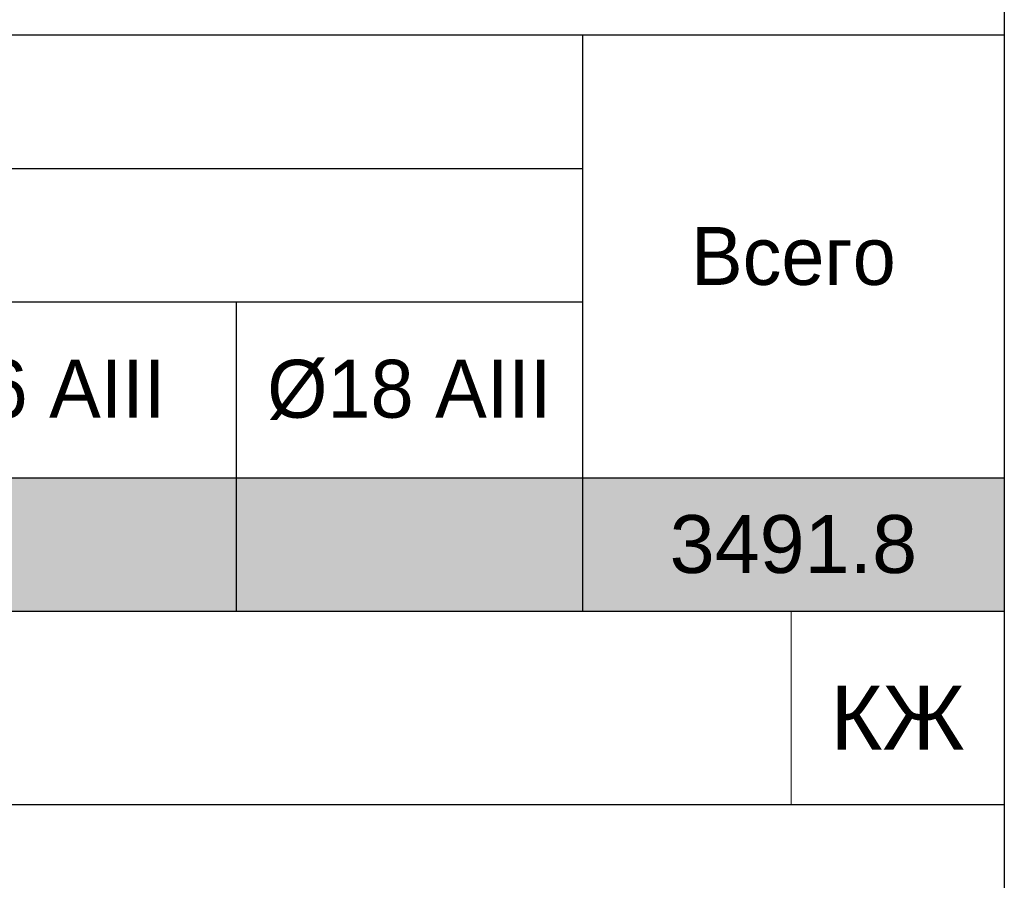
# Model space of a CAD drawing. Header units: millimetres. Extents: x -33345 to 4712671, y -3392 to 121473.
# Tile 135 of 256: x 816711 to 821788, y 49113 to 53552. Entities that reach past the tile are written whole.
import ezdxf

# ---------------------------------------------------------------- set-up
doc = ezdxf.new("R2010")
doc.units = ezdxf.units.MM
doc.layers.add('Lina', color=7, linetype='Continuous', lineweight=20)
doc.styles.get("Standard").update_dxf_attribs({"font": 'arial.ttf'})
doc.styles.add('X-U-RW-01$0$StyleROMANS', font='GOTHIC.TTF')

# ---------------------------------------------------------------- blocks, each defined once
blk = doc.blocks.new('awe4tD')
at = {"layer": 'Lina', "lineweight": 30, "ltscale": 10}
blk.add_lwpolyline([(-44239514.9, 22734877.9), (-44312814.9, 22734877.9), (-44312814.9, 22775877.9), (-44239514.9, 22775877.9)], close=True, dxfattribs=at)
blk = doc.blocks.new('*T1702')
at = {"color": 0, "linetype": 'ByBlock', "lineweight": -2, "transparency": 16777216}
for p, q in [((0, 0), (18500, 0)), ((0, 0), (0, -9403.7)), ((18500, 0), (18500, -9403.7)), ((0, -894.1), (18500, -894.1)), ((1608, -894.1), (1608, -2183.1)), ((5120.2, -894.1), (5120.2, -2183.1)), ((9694.5, -894.1), (9694.5, -2183.1)), ((12343.1, -894.1), (12343.1, -4937.5)), ((14538.5, -894.1), (14538.5, -4937.5)), ((16324.5, -894.1), (16324.5, -4937.5)), ((0, -2183.1), (18500, -2183.1)), ((0, -2871.7), (18500, -2871.7)), ((1608, -2871.7), (1608, -4937.5)), ((5120.2, -2871.7), (5120.2, -4937.5)), ((9694.5, -2871.7), (9694.5, -4937.5)), ((0, -3560.3), (18500, -3560.3)), ((0, -4248.9), (18500, -4248.9)), ((0, -4937.5), (18500, -4937.5)), ((0, -5626.1), (18500, -5626.1)), ((5120.2, -5626.1), (5120.2, -9403.7)), ((5120.2, -6431.3), (18500, -6431.3)), ((16324.5, -6431.3), (16324.5, -9403.7)), ((5120.2, -7119.9), (16324.5, -7119.9)), ((0, -7808.5), (16324.5, -7808.5)), ((9694.5, -7808.5), (9694.5, -9403.7)), ((12343.1, -7808.5), (12343.1, -9403.7)), ((14538.5, -7808.5), (14538.5, -9403.7)), ((0, -8715.1), (18500, -8715.1)), ((0, -9403.7), (18500, -9403.7))]:
    blk.add_line(p, q, dxfattribs=at)
at = {"color": 9, "true_color": 0xc7c8ca, "transparency": 16777216}
for points in [[(5120.2, -8715.1), (5120.2, -9403.7), (9694.5, -8715.1), (9694.5, -9403.7)], [(9694.5, -8715.1), (9694.5, -9403.7), (12343.1, -8715.1), (12343.1, -9403.7)], [(12343.1, -8715.1), (12343.1, -9403.7), (14538.5, -8715.1), (14538.5, -9403.7)], [(14538.5, -8715.1), (14538.5, -9403.7), (16324.5, -8715.1), (16324.5, -9403.7)], [(16324.5, -8715.1), (16324.5, -9403.7), (18500, -8715.1), (18500, -9403.7)]]:
    blk.add_solid(points, dxfattribs=at)
at = {"color": 0, "lineweight": 25, "transparency": 16777216, "attachment_point": 5, "style": 'X-U-RW-01$0$StyleROMANS'}
for s, insert, char_height, width in [('Спецификация материалов {\\C256;нижней и верхней }ФП-1', (9250, -447.1), 298.703, 18497.013), ('Марка поз', (804, -1538.6), 298.7, 1605.055), ('L элемента, м', (11018.8, -1538.6), 298.703, 2645.606), ('Масса   ед, кг', (15431.5, -1538.6), 298.703, 1783.082), ('Обозначение', (3364.1, -1538.6), 298.703, 3509.141), ('Наименование', (7407.4, -1538.6), 298.703, 4571.385), ('Кол-   во', (13440.8, -1538.6), 298.7, 2192.352), ('Примеч.', (17412.3, -1538.6), 298.7, 2172.469), ('{\\C230;Поддерживаюшие армирование Хомут Х-1, Х-2}', (6171.6, -2527.4), 298.703, 12340.148), ('{\\C230;1}', (13440.8, -2527.4), 298.7, 2192.351), ('{\\C230;3491.8}', (15431.5, -2527.4), 298.703, 1783.082), ('{\\C230;3491.8}', (17412.3, -2527.4), 298.703, 2172.469), ('{\\C5;%%C8АI/шаг200}', (7407.4, -3216), 298.703, 4571.385), ('{\\C230;Х-1}', (804, -3216), 298.703, 1605.054), ('{\\C5;ГОСТ 34028-2016}', (3364.1, -3216), 298.703, 3509.141), ('{\\C5;800}', (11018.8, -3216), 298.7, 2645.606), ('{\\C5;2640}', (13440.8, -3216), 298.7, 2192.351), ('{\\C5;0.3}', (15431.5, -3216), 298.7, 1783.082), ('{\\C5;834.2}', (17412.3, -3216), 298.703, 2172.469), ('{\\C230;Х-2}', (804, -3904.6), 298.703, 1605.054), ('{\\C5;ГОСТ 34028-2016}', (3364.1, -3904.6), 298.703, 3509.141), ('{\\C5;%%C8АI/шаг400}', (7407.4, -3904.6), 298.703, 4571.385), ('{\\C5;800}', (11018.8, -3904.6), 298.7, 2645.606), ('{\\C5;8410}', (13440.8, -3904.6), 298.7, 2192.351), ('{\\C5;0.3}', (15431.5, -3904.6), 298.7, 1783.082), ('{\\C5;2657.6}', (17412.3, -3904.6), 298.703, 2172.469), ('{\\C230;Х-3}', (804, -4593.2), 298.703, 1605.054), ('{\\C5;ГОСТ 34028-2016}', (3364.1, -4593.2), 298.703, 3509.141), ('{\\C5;%%C8АI/шаг400}', (7407.4, -4593.2), 298.703, 4571.385), ('{\\C5;600}', (11018.8, -4593.2), 298.7, 2645.606), ('{\\C5;1785}', (13440.8, -4593.2), 298.7, 2192.351), ('{\\C5;0.2}', (15431.5, -4593.2), 298.7, 1783.082), ('{\\C5;423.0}', (17412.3, -4593.2), 298.703, 2172.469), ('\\A1;Ведомось расхода стали на элемент, кг', (9250, -5281.8), 298.703, 18497.013), ('\\A1;Изделия арматурные', (11810.1, -6028.7), 298.703, 13376.843), ('Марка \\Pэлемента', (2560.1, -6717.3), 298.7, 5117.183), ('\\A1; Арматура класса  А-III', (10722.4, -6775.6), 298.703, 11201.387), ('{\\C5;ГОСТ 34028-2016}', (10722.4, -7464.2), 298.703, 11201.387), ('Всего', (17412.3, -7573.2), 298.7, 2172.469), ('%%C8АI', (7407.4, -8261.8), 298.7, 4571.385), ('%%C12 АIII', (11018.8, -8261.8), 298.7, 2645.606), ('%%C16 АIII', (13440.8, -8261.8), 298.7, 2192.352), ('%%C18 АIII', (15431.5, -8261.8), 298.7, 1783.082), ('3491.8000', (7407.4, -9059.4), 298.7, 4571.385)]:
    blk.add_mtext(s, dxfattribs=dict(at, insert=insert, char_height=char_height, width=width))
at = {"color": 0, "lineweight": 25, "transparency": 16777216, "insert": (17412.3, -9059.4), "char_height": 298.7, "width": 2172.469, "attachment_point": 5}
blk.add_mtext('3491.8', dxfattribs=at)
blk = doc.blocks.new('medgor')
at = {"linetype": 'Continuous', "lineweight": 0}
for p, q in [((-43992634.1, 22934574.8), (-43993734.1, 22934574.8)), ((-43993734.1, 22934574.8), (-43993734.1, 22933574.8))]:
    blk.add_line(p, q, dxfattribs=at)
at = {"ltscale": 25}
blk.add_line((-43992634.1, 22933574.8), (-44011134.1, 22933574.8), dxfattribs=at)
blk.add_lwpolyline([(-44011134.1, 22934574.8), (-43992634.1, 22934574.8), (-43992634.1, 22929074.8), (-44011134.1, 22929074.8)], close=True, dxfattribs=at)
at = {"color": 7, "linetype": 'Continuous', "lineweight": 0, "ltscale": 4, "insert": (-43993184.1, 22934024.8), "char_height": 330, "width": 1100, "attachment_point": 5}
blk.add_mtext('{\\C256;КЖ}', dxfattribs=at)

msp = doc.modelspace()

# ---------------------------------------------------------------- block references
for name, p in [('awe4tD', (45061303.28, -22689876.566)), ('*T1702', (803288.406, 59904.674)), ('medgor', (44814422.514, -22884073.497))]:
    msp.add_blockref(name, p)

doc.saveas('drawing.dxf')
